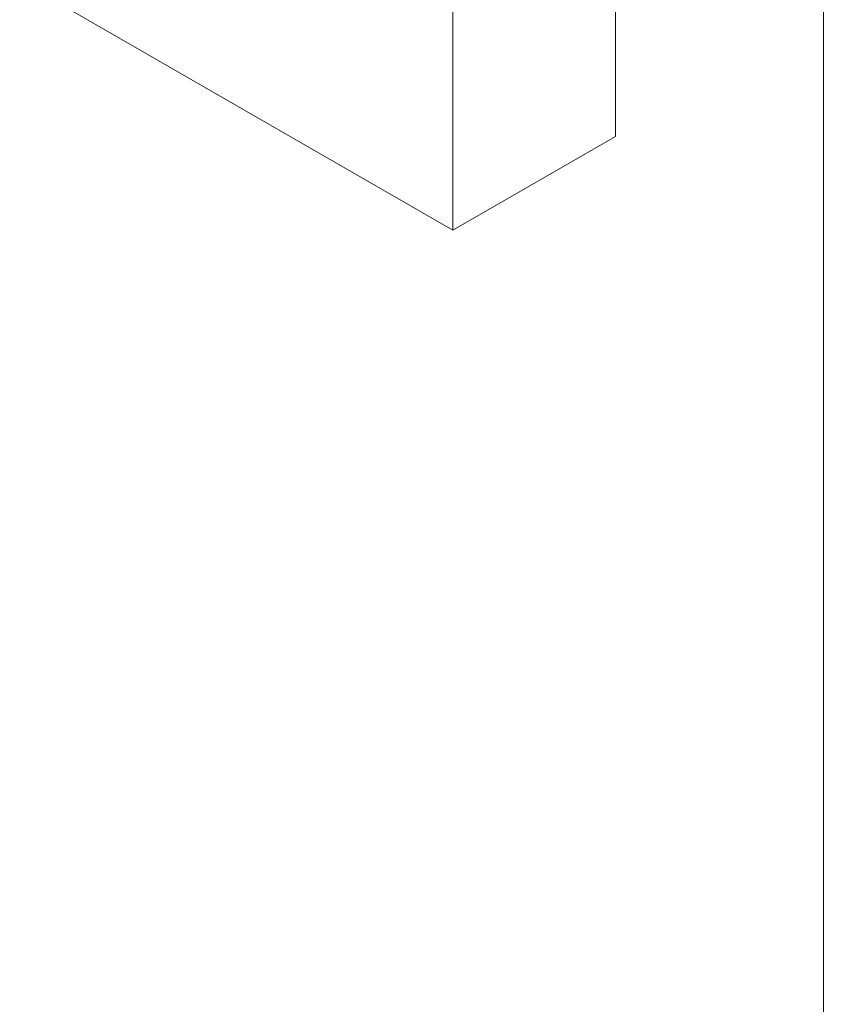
# Model space of a CAD drawing. Header units: inches. Extents: x 0.1 to 10.9, y 0 to 8.5.
# Tile 4 of 6: x 9.6 to 10.9, y 3.9 to 5.5. Entities that reach past the tile are written whole.
import ezdxf

# ---------------------------------------------------------------- set-up
doc = ezdxf.new("R2010")
doc.units = ezdxf.units.IN
doc.header["$MEASUREMENT"] = 0

msp = doc.modelspace()

# ---------------------------------------------------------------- linework, layer by layer
at = {"color": 7, "linetype": 'Continuous', "lineweight": 18}
for p, q in [((10.9445, 0.0356), (10.9445, 8.4506)), ((10.6052, 6.9072), (10.6052, 5.2741)), ((10.34, 6.7541), (10.34, 5.121)), ((9.6329, 5.5292), (10.34, 5.121)), ((10.34, 5.121), (10.6052, 5.2741))]:
    msp.add_line(p, q, dxfattribs=at)

doc.saveas('drawing.dxf')
